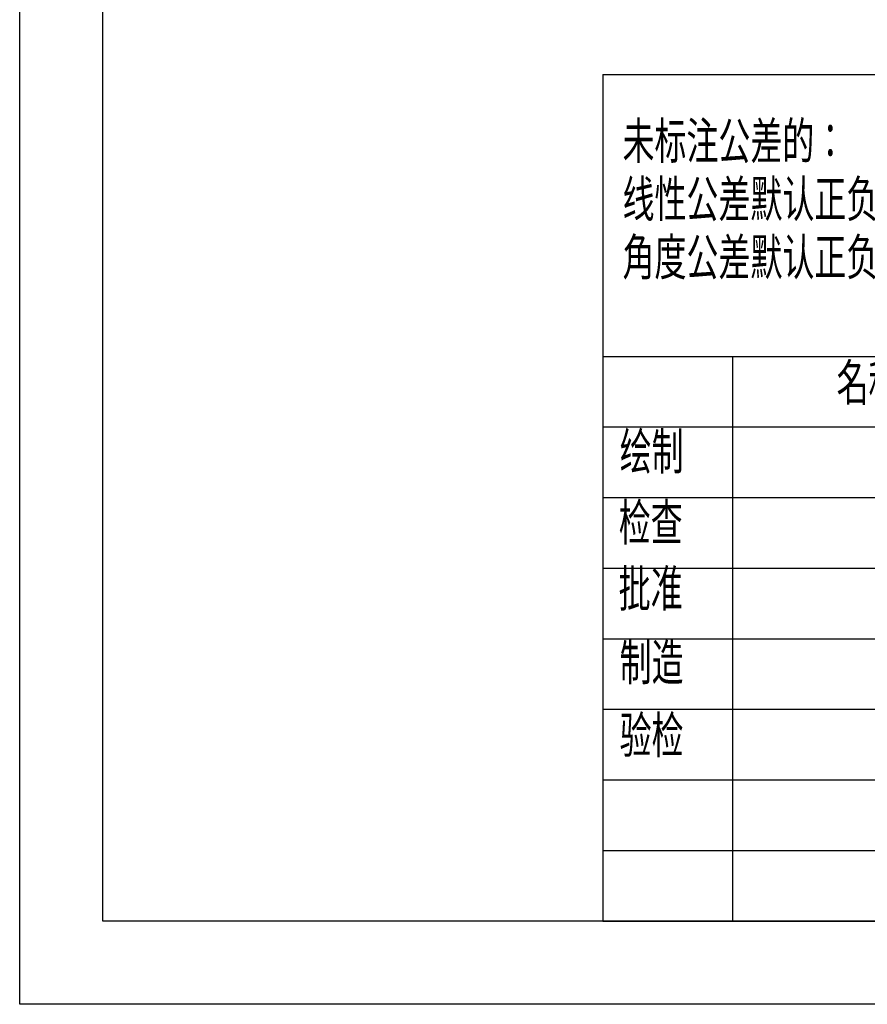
# Model space of a CAD drawing. Header units: millimetres. Extents: x 1573 to 1793, y 2179 to 2579.
# Tile 1 of 26: x 1573 to 1624, y 2179 to 2238. Entities that reach past the tile are written whole.
import ezdxf

# ---------------------------------------------------------------- set-up
doc = ezdxf.new("R2010")
doc.units = ezdxf.units.MM
doc.styles.add('SLDTEXTSTYLE0', font='TXT', dxfattribs={"width": 0.7, "bigfont": 'bigfont'})

# ---------------------------------------------------------------- blocks, each defined once
blk = doc.blocks.new('SW_NOTE_0')
at = {"color": 0, "linetype": 'Continuous', "lineweight": 0, "char_height": 2.5, "attachment_point": 1, "style": 'SLDTEXTSTYLE0'}
for s, insert in [('未标注公差的：', (0, 3.223)), ('线性公差默认正负0.1毫米，', (0, -0.277)), ('角度公差默认正负0.05°。', (0, -3.777))]:
    blk.add_mtext(s, dxfattribs=dict(at, insert=insert))

msp = doc.modelspace()

# ---------------------------------------------------------------- linework, layer by layer
at = {"color": 7, "lineweight": -3}
for p, q in [((1608.0295983, 2234.5254724), (1788.0295983, 2234.5254724)), ((1608.0295983, 2234.5254724), (1608.0295983, 2183.5254724)), ((1788.0295983, 2217.5254724), (1608.0295983, 2217.5254724)), ((1615.8295983, 2217.5254724), (1615.8295983, 2183.5254724)), ((1706.8295983, 2213.2754724), (1608.0295983, 2213.2754724)), ((1706.8295983, 2209.0254724), (1608.0295983, 2209.0254724)), ((1706.8295983, 2204.7754724), (1608.0295983, 2204.7754724)), ((1706.8295983, 2200.5254724), (1608.0295983, 2200.5254724)), ((1662.6295983, 2196.2754724), (1608.0295983, 2196.2754724)), ((1662.6295983, 2192.0254004), (1608.0295983, 2192.0254004)), ((1662.6295983, 2187.7754724), (1608.0295983, 2187.7754724)), ((1608.0295983, 2183.5254724), (1788.0295983, 2183.5254724))]:
    msp.add_line(p, q, dxfattribs=at)
for points in [[(1793.0295983, 2178.5254724), (1572.9080316, 2178.5254724), (1572.9080316, 2578.7570666), (1793.0295983, 2578.7570666)], [(1788.0295983, 2183.5254724), (1577.9080316, 2183.5254724), (1577.9080316, 2573.7570666), (1788.0295983, 2573.7570666)]]:
    msp.add_lwpolyline(points, close=True)

# ---------------------------------------------------------------- block references
msp.add_blockref('SW_NOTE_0', (1609.2137685, 2228.4673893), dxfattribs=at)

# ---------------------------------------------------------------- texts
at = {"color": 7, "lineweight": -3, "char_height": 2.5, "attachment_point": 1, "style": 'SLDTEXTSTYLE0'}
for s, insert in [('名称', (1622.1034575, 2217.133241)), ('绘制', (1609.0446614, 2212.98544)), ('检查', (1608.9835766, 2208.7101323)), ('批准', (1608.9816236, 2204.7325553)), ('制造', (1609.0421873, 2200.2894298)), ('验检', (1609.0368487, 2195.9053744))]:
    msp.add_mtext(s, dxfattribs=dict(at, insert=insert))

doc.saveas('drawing.dxf')
